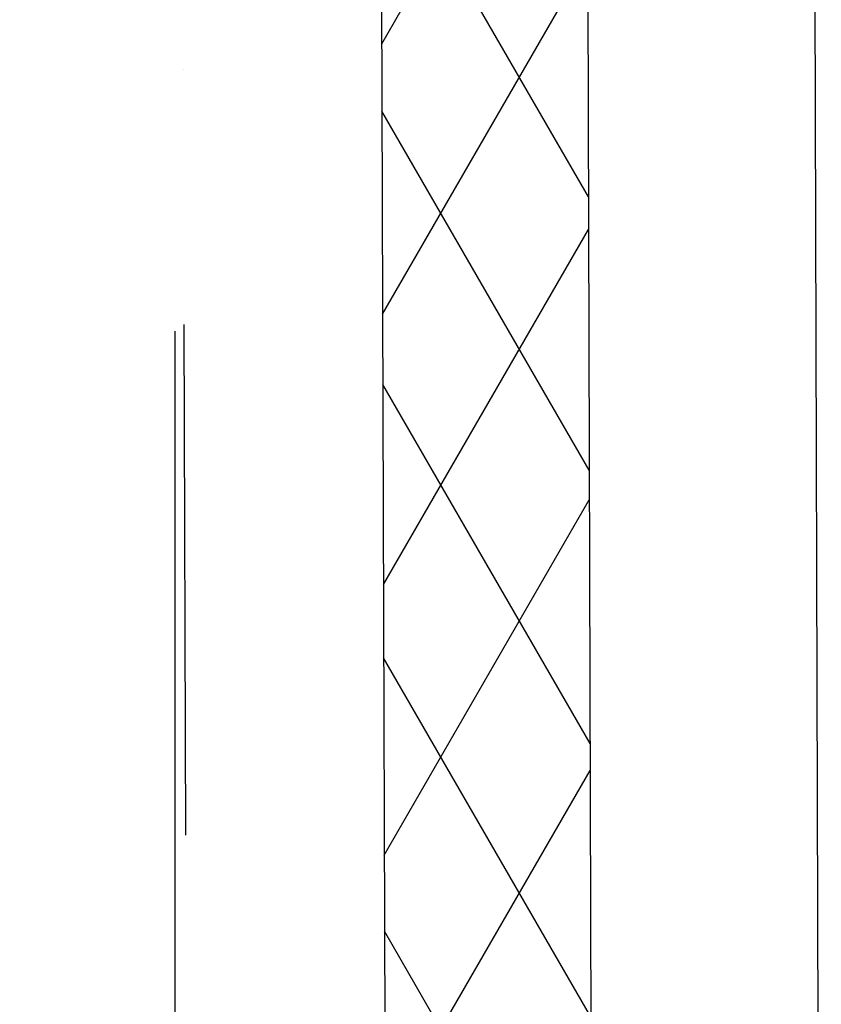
# Model space of a CAD drawing. Header units: millimetres. Extents: x -32221 to 212500, y 31663 to 93766.
# Tile 216 of 256: x 90165 to 90563, y 45884 to 46374. Entities that reach past the tile are written whole.
import ezdxf

# ---------------------------------------------------------------- set-up
doc = ezdxf.new("R2010")
doc.units = ezdxf.units.MM
doc.linetypes.add('DASHDOTX2', pattern=[50.8, 25.4, -12.7, 0, -12.7])
doc.layers.add('osie', color=251, linetype='Continuous')
doc.layers.add('Sciany', color=251, linetype='Continuous')

msp = doc.modelspace()

# ---------------------------------------------------------------- hatches: boundary and pattern name
at = {"layer": 'Sciany', "true_color": 0x636466, "transparency": 33554687}
h = msp.add_hatch(dxfattribs=at)
h.set_pattern_fill('DIAMONDS', color=251, scale=21.298246, angle=360, style=0)
h.set_pattern_definition([(60, (74679.455, 27072.76), (-58.56231, 33.81097), []), (120, (74679.455, 27072.76), (-58.56231, -33.81097), [])])
h.paths.add_polyline_path([(88656.625, 62052.787), (79453.975, 62062.25), (79453.975, 61960.019), (88656.519, 61950.599)])
h.paths.add_polyline_path([(90450.502, 59450.093), (90442.433, 62050.95), (89849.325, 62051.56), (89849.219, 61949.228), (90340.202, 61948.719), (90347.912, 59463.521)])
h.paths.add_polyline_path([(89271.837, 47649.75), (89271.837, 50675.258), (89166.831, 50684.438), (89169.606, 47649.62)])
h.paths.add_polyline_path([(90134.206, 47841.043), (90143.718, 47841.033), (90340.202, 47840.829), (90347.912, 45355.632), (90450.502, 45342.204), (90442.433, 47943.061), (90152.927, 47943.33), (90134.217, 47943.347), (90134.251, 47884.562)])
h.paths.add_polyline_path([(79426.116, 33439.499), (89271.837, 33439.499), (89271.837, 36567.368), (89166.831, 36576.548), (89169.606, 33541.73), (79426.206, 33529.807)])

# ---------------------------------------------------------------- linework, layer by layer
at = {"layer": 'osie', "color": 251, "linetype": 'DASHDOTX2', "ltscale": 25, "true_color": 0x636466}
msp.add_line((90241.854, 62730.045), (90241.854, 33019.002), dxfattribs=at)
at = {"layer": 'Sciany', "color": 251, "true_color": 0x636466}
for p, q in [((90554.939, 48061.688), (90563.422, 45327.423)), ((90442.433, 47943.061), (90450.502, 45342.204)), ((90340.202, 47840.829), (90347.912, 45355.632))]:
    msp.add_line(p, q, dxfattribs=at)
at = {"layer": 'Sciany', "color": 251, "linetype": 'DASHDOTX2', "ltscale": 10, "true_color": 0x636466}
msp.add_line((90241.854, 47746.34), (90248.958, 45374.804), dxfattribs=at)

doc.saveas('drawing.dxf')
